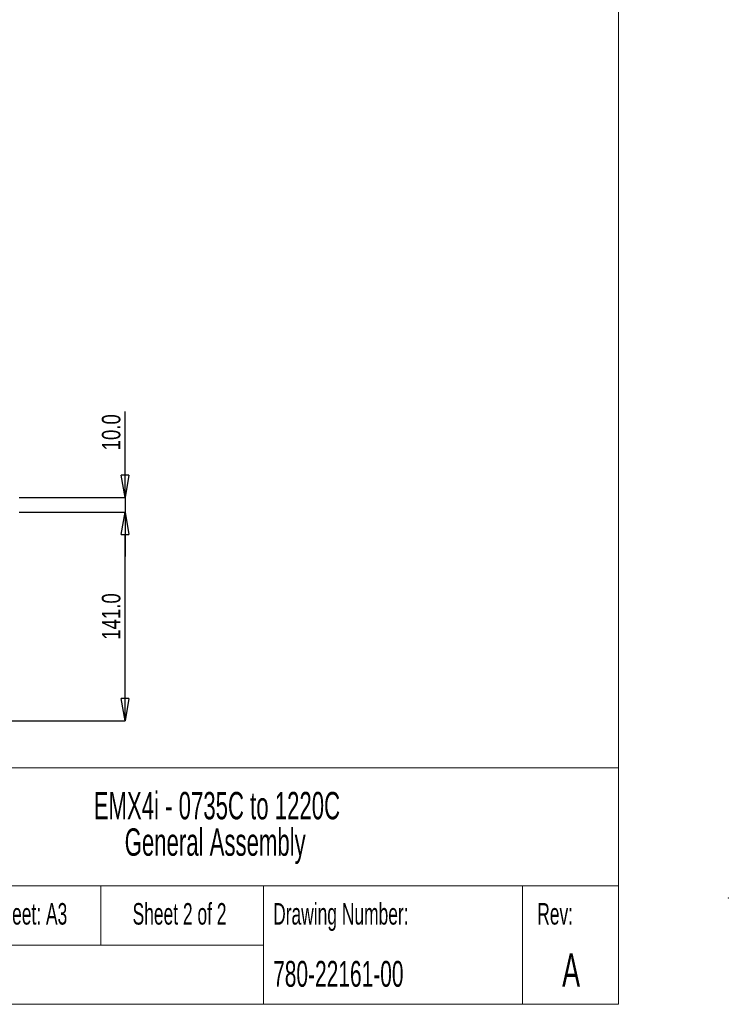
# Paper-space layout 'Sheet1' of a CAD drawing. Header units: millimetres. Extents: x -1 to 420, y -14 to 297.
# Tile 63 of 110: x 324 to 420, y -14 to 119. Entities that reach past the tile are written whole.
import ezdxf

# ---------------------------------------------------------------- set-up
doc = ezdxf.new("R2010")
doc.units = ezdxf.units.MM
doc.header["$PDSIZE"] = -1
doc.styles.add('SLDTEXTSTYLE0', font='TXT', dxfattribs={"width": 0.605})
doc.styles.add('SLDTEXTSTYLE1', font='TXT', dxfattribs={"width": 0.75})
doc.dimstyles.new('SLDDIMSTYLE1', dxfattribs={"dimtxt": 2.5, "dimasz": 3, "dimexe": 0, "dimexo": 0.0625, "dimtad": 1, "dimdec": 1, "dimlfac": 5, "dimrnd": 1e-09, "dimzin": 4, "dimdsep": 46, "dimtxsty": 'SLDTEXTSTYLE1', "dimblk1": 'CLOSED', "dimblk2": 'CLOSED', "dimsah": 1, "dimcen": 0.09, "dimadec": 0, "dimazin": 1, "dimtfac": 1, "dimtofl": 0, "dimtmove": 0, "dimatfit": 3, "dimldrblk": 'CLOSED', "dimfxl": 1, "dimfrac": 2, "dimtolj": 1, "dimtzin": 12, "dimarcsym": 0})
doc.dimstyles.new('SLDDIMSTYLE2', dxfattribs={"dimtxt": 2.5, "dimasz": 3, "dimexe": 0, "dimexo": 0.0625, "dimtad": 1, "dimdec": 1, "dimlfac": 5, "dimrnd": 1e-09, "dimzin": 4, "dimdsep": 46, "dimtxsty": 'SLDTEXTSTYLE1', "dimblk1": 'CLOSED', "dimblk2": 'CLOSED', "dimsah": 1, "dimcen": 0.09, "dimadec": 0, "dimazin": 1, "dimtfac": 1, "dimtmove": 0, "dimatfit": 0, "dimldrblk": 'CLOSED', "dimfxl": 1, "dimfrac": 2, "dimtolj": 1, "dimtzin": 12, "dimarcsym": 0})

# ---------------------------------------------------------------- blocks, each defined once
blk = doc.blocks.new('SW_NOTE_0')
at = {"color": 0, "linetype": 'Continuous', "lineweight": 0, "char_height": 3.7042, "attachment_point": 2, "style": 'SLDTEXTSTYLE0'}
for s, insert in [('EMX4i - 0735C to 1220C', (22.98, 4.77)), ('General Assembly', (22.75, -0.16))]:
    blk.add_mtext(s, dxfattribs=dict(at, insert=insert))
blk = doc.blocks.new('SW_NOTE_0_1')
at = {"color": 0, "linetype": 'Continuous', "lineweight": 0, "char_height": 2.4, "attachment_point": 1, "style": 'SLDTEXTSTYLE0'}
for s, insert in [('Drawing File Name:', (0, 3.09)), ('780-22161-00', (0, -0.31))]:
    blk.add_mtext(s, dxfattribs=dict(at, insert=insert))
blk = doc.blocks.new('_Closed')
at = {"color": 0, "linetype": 'ByBlock', "lineweight": -2}
for p, q in [((-1, 0.166667), (0, 0)), ((-1, 0.166667), (-1, -0.166667)), ((0, 0), (-1, -0.166667)), ((0, 0), (-1, 0))]:
    blk.add_line(p, q, dxfattribs=at)
blk = doc.blocks.new('_D_19')
at = {"color": 0, "linetype": 'Continuous', "lineweight": -2}
for p, q in [((324.1, 52.19), (338.41, 52.19)), ((338.41, 26.99), (338.41, 49.19)), ((319.7, 23.99), (338.41, 23.99))]:
    blk.add_line(p, q, dxfattribs=at)
at = {"layer": 'Defpoints', "color": 0}
for p in [(324.04, 52.19), (338.41, 52.19), (319.64, 23.99)]:
    blk.add_point(p, dxfattribs=at)
at = {"color": 0, "lineweight": -2, "xscale": 3, "yscale": 3, "zscale": 3}
for p, rotation in [((338.41, 52.19), 90), ((338.41, 23.99), 270)]:
    blk.add_blockref('_Closed', p, dxfattribs=dict(at, rotation=rotation))
at = {"color": 0, "lineweight": 18, "insert": (335.28, 38.09), "char_height": 2.5, "attachment_point": 2, "rotation": 90, "style": 'SLDTEXTSTYLE1'}
blk.add_mtext('\\A1;141.0', dxfattribs=at)
blk = doc.blocks.new('_D_20')
at = {"color": 0, "linetype": 'Continuous', "lineweight": -2}
for p, q in [((338.41, 54.19), (338.41, 65.81)), ((338.41, 57.19), (338.41, 60.19)), ((324.1, 54.19), (338.41, 54.19)), ((338.41, 54.19), (338.41, 52.19)), ((324.1, 52.19), (338.41, 52.19)), ((338.41, 49.19), (338.41, 46.19))]:
    blk.add_line(p, q, dxfattribs=at)
at = {"layer": 'Defpoints', "color": 0}
for p in [(324.04, 54.19), (324.04, 52.19), (338.41, 52.19)]:
    blk.add_point(p, dxfattribs=at)
at = {"color": 0, "lineweight": -2, "xscale": 3, "yscale": 3, "zscale": 3}
for p, rotation in [((338.41, 54.19), 270), ((338.41, 52.19), 90)]:
    blk.add_blockref('_Closed', p, dxfattribs=dict(at, rotation=rotation))
at = {"color": 0, "lineweight": 18, "insert": (335.28, 63), "char_height": 2.5, "attachment_point": 2, "rotation": 90, "style": 'SLDTEXTSTYLE1'}
blk.add_mtext('\\A1;10.0', dxfattribs=at)

psp = doc.layouts.new('Sheet1')

# ---------------------------------------------------------------- linework, layer by layer
at = {"color": 7, "linetype": 'Continuous', "lineweight": 18}
for p, q in [((405.152, 268.637), (405.152, -14.363)), ((297.152, 17.637), (405.152, 17.637)), ((237.152, 1.637), (405.152, 1.637)), ((335.152, 1.637), (335.152, -6.363)), ((357.152, -6.363), (357.152, 1.637)), ((392.152, -6.363), (392.152, 1.637)), ((237.152, -6.363), (357.152, -6.363)), ((357.152, -6.363), (357.152, -14.363)), ((392.152, -6.363), (392.152, -14.363)), ((-0.848, -14.363), (405.152, -14.363))]:
    psp.add_line(p, q, dxfattribs=at)
at = {"color": 7, "linetype": 'Continuous', "lineweight": 0}
psp.add_point((420, 0), dxfattribs=at)

# ---------------------------------------------------------------- block references
for name, p in [('SW_NOTE_0', (327.854, 9.59)), ('SW_NOTE_0_1', (298.757, -10.48))]:
    psp.add_blockref(name, p, dxfattribs=at)

# ---------------------------------------------------------------- texts
at = {"color": 7, "linetype": 'Continuous', "lineweight": 0, "style": 'SLDTEXTSTYLE0'}
for s, insert, char_height, attachment_point in [('Sheet: A3', (325.429, -0.673), 2.9104, 2), ('Sheet 2 of 2', (345.784, -0.673), 2.91042, 2), ('Drawing Number:', (358.441, -0.673), 2.91042, 1), ('Rev:', (396.583, -0.673), 2.9104, 2), ('A', (398.741, -7.491), 4.5, 2), ('780-22161-00', (358.441, -8.491), 3.5, 1)]:
    psp.add_mtext(s, dxfattribs=dict(at, insert=insert, char_height=char_height, attachment_point=attachment_point))

# ---------------------------------------------------------------- dimensions: what is measured, and where the dimension line sits
at = {"color": 7, "linetype": 'Continuous', "lineweight": 18}
for p1, dimstyle, picture, middle in [((324.04, 54.187), 'SLDDIMSTYLE2', '_D_20', (338.41, 63)), ((319.642, 23.987), 'SLDDIMSTYLE1', '_D_19', (338.41, 38.087))]:
    dim = psp.add_linear_dim(base=(338.41, 52.187), p1=p1, p2=(324.04, 52.187), angle=90, dimstyle=dimstyle, dxfattribs=at)
    dim.commit()
    dim.dimension.update_dxf_attribs({"geometry": picture, "text_midpoint": middle, "dimtype": 160})

doc.saveas('drawing.dxf')
